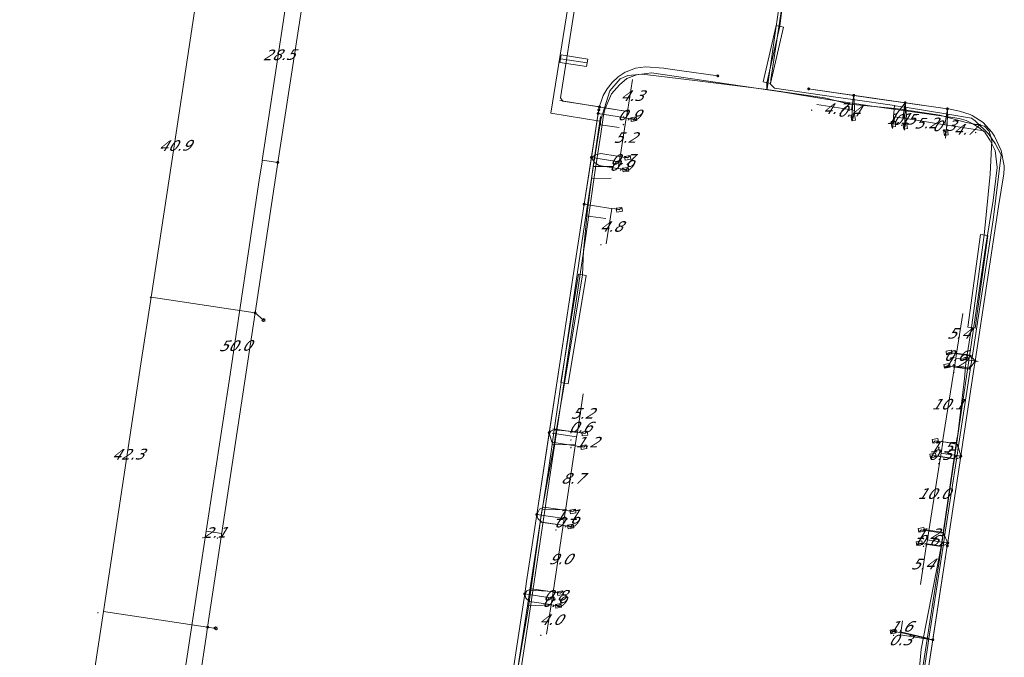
# Model space of a CAD drawing. Header units: metres. Extents: x 124576 to 133557, y 395865 to 402386.
# Tile 142 of 256: x 126288 to 126419, y 399708 to 399793. Entities that reach past the tile are written whole.
import ezdxf
from ezdxf.enums import TextEntityAlignment as Align

# ---------------------------------------------------------------- set-up
doc = ezdxf.new("R2010")
doc.units = ezdxf.units.M
doc.header["$MEASUREMENT"] = 0
for name, color, linetype, lineweight, true_color in [('LG_Datatransport', 3, 'Continuous', 13, 0x00ff00), ('LG_Datatransport_Reggefiber_Operator_BV', 3, 'Continuous', 13, 0x00ff00), ('LG_Datatransport_Ziggo_BV', 3, 'Continuous', 13, 0x00ff00), ('LG_Laag_Spanning_Enexis_Netbeheer_BV', 7, 'Continuous', 13, 0x960000), ('LG_unet-4_Brabant_Water', 5, 'Continuous', 13, 0x0000ff)]:
    doc.layers.add(name, color=color, linetype=linetype, lineweight=lineweight, true_color=true_color)
for name, color, linetype, lineweight in [('LG_Laag_Spanning_P_Enexis_Netbeheer_BV', 7, 'Continuous', 0), ('MV_Laag_Spanning', 7, 'Continuous', 0), ('MV_Laag_Spanning_lijn', 7, 'Continuous', 0), ('MV_Laag_Spanning_pijl', 7, 'Continuous', 0)]:
    doc.layers.add(name, color=color, linetype=linetype, lineweight=lineweight)
doc.styles.add('Klic_Annotatie', font='verdanai.ttf', dxfattribs={"oblique": 20, "height": 1.4})

# ---------------------------------------------------------------- blocks, each defined once
blk = doc.blocks.new('Mof')
at = {"layer": 'LG_Laag_Spanning_P_Enexis_Netbeheer_BV'}
h = blk.add_hatch(color=256, dxfattribs=at)
edge = h.paths.add_edge_path()
edge.add_arc((0, 0), 2, 0, 360)
blk = doc.blocks.new('DeliveryPoint')
at = {"layer": 'LG_Laag_Spanning_P_Enexis_Netbeheer_BV', "flags": 128}
blk.add_lwpolyline([(-3.7, -2.5), (3.8, -2.5), (3.8, 2.5), (-3.7, 2.5), (-3.7, -2.5)], close=True, dxfattribs=at)
blk.add_lwpolyline([(-3.7, 2.5), (-3.7, 2.2), (0, 0), (3.8, 2.2)], dxfattribs=at)
blk = doc.blocks.new('Streetlight')
at = {"layer": 'LG_Laag_Spanning_P_Enexis_Netbeheer_BV'}
for p, q in [((-1.8, 1.8), (-1.1, 1.1)), ((0, 2.5), (0, 1.5)), ((1.8, 1.8), (1.1, 1.1)), ((-1.1, -1.1), (-1.8, -1.8)), ((0, -1.5), (0, -2.5)), ((1.1, -1.1), (1.8, -1.8))]:
    blk.add_line(p, q, dxfattribs=at)
at = {"layer": 'LG_Laag_Spanning_P_Enexis_Netbeheer_BV', "flags": 128}
for points in [[(-2.5, 0), (-1.5, 0)], [(1.5, 0), (2.5, 0)]]:
    blk.add_lwpolyline(points, dxfattribs=at)
at = {"layer": 'LG_Laag_Spanning_P_Enexis_Netbeheer_BV'}
blk.add_circle((0, 0), 1.5, dxfattribs=at)
blk = doc.blocks.new('m_pijl')
at = {"layer": 'MV_Laag_Spanning_pijl'}
blk.add_hatch(color=7, dxfattribs=at).paths.add_polyline_path([(-1, -0.3), (-1, 0), (-1, 0.3), (0, 0)])
at = {"layer": 'MV_Laag_Spanning_pijl', "flags": 128}
blk.add_lwpolyline([(-1, 0), (-1, 0.3), (0, 0), (-1, -0.3), (-1, 0)], close=True, dxfattribs=at)

msp = doc.modelspace()

# ---------------------------------------------------------------- linework, layer by layer
at = {"layer": 'LG_Datatransport', "flags": 128}
msp.add_lwpolyline([(126363.26, 399787.8), (126359.71, 399788.34), (126359.56, 399787.35), (126363.11, 399786.81), (126363.26, 399787.8)], dxfattribs=at)
at = {"layer": 'LG_Datatransport_Reggefiber_Operator_BV'}
for p, q in [((126386.61, 399784.75), (126388.35, 399792.27)), ((126387.59, 399784.53), (126389.32, 399792.05)), ((126388.35, 399792.27), (126389.32, 399792.05)), ((126386.61, 399784.75), (126387.59, 399784.53)), ((126387.13, 399783.76), (126394.81, 399782.65)), ((126394.81, 399782.65), (126398.12, 399781.77)), ((126398.12, 399781.77), (126404.22, 399781.19)), ((126404.22, 399781.19), (126404.87, 399781.1)), ((126404.87, 399781.1), (126410.15, 399780.34)), ((126364.12, 399774.18), (126365.02, 399779.75)), ((126363.85, 399772.48), (126364.12, 399774.18)), ((126363.19, 399767.33), (126363.85, 399772.48)), ((126413.87, 399752.11), (126415.57, 399764.42)), ((126414.87, 399751.97), (126416.56, 399764.28)), ((126415.57, 399764.42), (126416.56, 399764.28)), ((126359.67, 399744.74), (126362.04, 399759.15)), ((126360.66, 399744.57), (126363.03, 399758.99)), ((126362.04, 399759.15), (126363.03, 399758.99)), ((126413.87, 399752.11), (126414.87, 399751.97)), ((126413.42, 399745.28), (126413.63, 399747.3)), ((126412.55, 399737.8), (126413.42, 399745.28)), ((126359.67, 399744.74), (126360.66, 399744.57)), ((126412.44, 399737.16), (126412.55, 399737.8)), ((126357.07, 399727.1), (126358.66, 399735.76)), ((126356.77, 399725.07), (126357.07, 399727.1)), ((126355.49, 399715.78), (126356.77, 399725.07)), ((126355.27, 399714.29), (126355.49, 399715.78))]:
    msp.add_line(p, q, dxfattribs=at)
at = {"layer": 'LG_Datatransport_Reggefiber_Operator_BV', "flags": 128}
for points in [[(126387.13, 399783.76), (126387.1, 399784.64), (126388.83, 399792.16), (126389.42, 399796.9)], [(126365.02, 399779.75), (126366.21, 399783.57), (126367.58, 399785.14), (126368.58, 399785.61), (126370.49, 399785.8), (126377.51, 399784.92), (126387.13, 399783.76)], [(126412.44, 399737.16), (126412.55, 399737.8), (126413.42, 399745.28), (126413.63, 399747.3), (126414.37, 399752.04), (126416.06, 399764.35), (126416.84, 399772.45), (126417.1, 399776.96), (126416.72, 399778.19), (126416.11, 399778.84), (126413.68, 399779.34), (126410.15, 399780.34), (126404.87, 399781.1), (126404.22, 399781.19), (126398.12, 399781.77), (126394.81, 399782.65)], [(126413.63, 399747.3), (126414.37, 399752.04), (126416.06, 399764.35), (126416.84, 399772.45), (126417.1, 399776.96), (126416.72, 399778.19), (126416.11, 399778.84), (126413.68, 399779.34), (126410.15, 399780.34)], [(126358.92, 399737.44), (126360.16, 399744.65), (126362.54, 399759.07), (126362.68, 399762.27), (126363.19, 399767.33)], [(126358.66, 399735.76), (126358.86, 399737.11), (126358.92, 399737.44)], [(126400.69, 399660.45), (126403.21, 399674.14), (126405.34, 399689.33), (126406.66, 399697.91), (126407.66, 399709.2), (126410.33, 399722.89), (126412.44, 399737.16), (126412.55, 399737.8)], [(126348.96, 399669.36), (126349.49, 399679.02), (126350.75, 399685.29), (126353.38, 399703.31), (126355.27, 399714.29)]]:
    msp.add_lwpolyline(points, dxfattribs=at)
at = {"layer": 'LG_Datatransport_Ziggo_BV'}
for p, q in [((126387.15, 399783.81), (126388.85, 399795.53)), ((126359.64, 399787.84), (126363.19, 399787.3)), ((126387.14, 399783.74), (126387.15, 399783.81)), ((126400.85, 399781.58), (126395.24, 399782.41)), ((126405.57, 399780.91), (126400.85, 399781.58)), ((126411.26, 399780.11), (126405.57, 399780.91)), ((126364.98, 399777.84), (126364.22, 399772.68)), ((126364.22, 399772.68), (126362.98, 399764.2)), ((126362.98, 399764.2), (126359.49, 399740.69)), ((126359.49, 399740.69), (126358.45, 399733.69)), ((126358.45, 399733.69), (126357.38, 399726.51)), ((126357.38, 399726.51), (126356.31, 399719.4)), ((126356.31, 399719.4), (126355.23, 399712.18)), ((126355.23, 399712.18), (126348.69, 399669.58))]:
    msp.add_line(p, q, dxfattribs=at)
at = {"layer": 'LG_Datatransport_Ziggo_BV', "flags": 128}
for points in [[(126395.24, 399782.41), (126389.33, 399783.38), (126371.75, 399785.94), (126369.74, 399785.68), (126368.46, 399785.19), (126367.47, 399784.38), (126367.11, 399783.95)], [(126367.11, 399783.95), (126366.44, 399783.16), (126365.56, 399781.23), (126365.35, 399780.32), (126364.98, 399777.84)], [(126416.27, 399777.85), (126416.14, 399778.05), (126415.36, 399778.69), (126414.57, 399779.18), (126413.67, 399779.6), (126412.72, 399779.9), (126411.26, 399780.11)], [(126400.46, 399657.87), (126402.14, 399669.59), (126410.18, 399721.72), (126416.27, 399763.01), (126417.25, 399768.94), (126417.79, 399773.37), (126417.51, 399775.61), (126416.87, 399776.97), (126416.27, 399777.85)]]:
    msp.add_lwpolyline(points, dxfattribs=at)
at = {"layer": 'LG_Laag_Spanning_Enexis_Netbeheer_BV'}
for p, q in [((126318.95, 399753.99), (126320.07, 399753.04)), ((126312.63, 399712.15), (126313.72, 399711.99))]:
    msp.add_line(p, q, dxfattribs=at)
at = {"layer": 'LG_Laag_Spanning_Enexis_Netbeheer_BV', "flags": 128}
for points in [[(126333.82, 399851.54), (126331.48, 399836.12), (126327.11, 399807.36), (126325.11, 399794.4), (126321.97, 399774.03)], [(126333.82, 399851.54), (126331.48, 399836.12), (126327.11, 399807.36), (126325.11, 399794.4), (126321.97, 399774.03)], [(126364.82, 399781.42), (126359.94, 399782.19), (126359.61, 399782.65), (126361.72, 399795.88), (126361.44, 399796.49), (126360.49, 399797.09)], [(126352.99, 399704.37), (126354.86, 399716.59), (126355.1, 399718.21), (126356.47, 399727.16), (126358.12, 399738.04), (126358.82, 399742.66), (126359.48, 399747), (126361.36, 399759.24), (126362.78, 399768.47), (126363.74, 399774.7), (126364.59, 399780.27), (126364.64, 399780.55), (126364.73, 399781.02), (126364.82, 399781.42), (126364.92, 399781.77), (126364.99, 399782.03), (126365.33, 399782.96), (126365.83, 399783.83), (126366.49, 399784.67), (126366.5, 399784.68), (126367.31, 399785.44), (126368.24, 399786.04), (126368.36, 399786.1), (126369.61, 399786.58), (126370.94, 399786.74), (126373.38, 399786.56), (126373.93, 399786.49), (126375.48, 399786.27), (126380.58, 399785.55)], [(126364.73, 399781.02), (126364.82, 399781.42), (126364.92, 399781.77), (126364.99, 399782.03), (126365.33, 399782.96), (126365.83, 399783.83), (126366.49, 399784.67), (126366.5, 399784.68), (126367.31, 399785.44), (126368.24, 399786.04), (126368.36, 399786.1), (126369.61, 399786.58), (126370.94, 399786.74), (126373.38, 399786.56), (126373.93, 399786.49), (126375.48, 399786.27), (126380.58, 399785.55)], [(126364.73, 399781.02), (126364.82, 399781.42), (126364.92, 399781.77), (126364.99, 399782.03), (126365.33, 399782.96), (126365.83, 399783.83), (126366.49, 399784.67), (126366.5, 399784.68), (126367.31, 399785.44), (126368.24, 399786.04), (126368.36, 399786.1), (126369.61, 399786.58), (126370.94, 399786.74), (126373.38, 399786.56), (126373.93, 399786.49), (126375.48, 399786.27), (126380.58, 399785.55)], [(126407.91, 399701.83), (126409.23, 399710.47), (126411.15, 399722.98), (126411.21, 399723.35), (126411.31, 399724.05), (126412.95, 399734.92), (126413.1, 399735.91), (126414.74, 399746.79), (126414.85, 399747.58), (126417.95, 399768.14), (126418.7, 399772.51), (126418.74, 399773.28), (126418.72, 399773.59), (126418.32, 399775.64), (126417.42, 399777.52), (126417.08, 399778.05), (126415.94, 399779.35), (126414.47, 399780.27), (126414.18, 399780.39), (126412.78, 399780.86), (126411.32, 399781.15), (126411.17, 399781.17), (126405.54, 399781.98), (126405.54, 399781.98), (126402.09, 399782.47), (126398.69, 399782.96), (126392.68, 399783.82), (126411.17, 399781.17), (126405.54, 399781.98), (126405.54, 399781.98), (126402.09, 399782.47), (126398.69, 399782.96), (126392.68, 399783.82), (126411.17, 399781.17), (126405.54, 399781.98), (126405.54, 399781.98), (126402.09, 399782.47), (126398.69, 399782.96), (126392.68, 399783.82), (126411.17, 399781.17), (126405.54, 399781.98), (126405.54, 399781.98), (126402.09, 399782.47), (126398.69, 399782.96), (126392.68, 399783.82)], [(126407.91, 399701.83), (126409.23, 399710.47), (126411.15, 399722.98), (126411.21, 399723.35), (126411.31, 399724.05), (126412.95, 399734.92), (126413.1, 399735.91), (126414.74, 399746.79), (126414.85, 399747.58), (126417.95, 399768.14), (126418.7, 399772.51), (126418.74, 399773.28), (126418.72, 399773.59), (126418.32, 399775.64), (126417.42, 399777.52), (126417.08, 399778.05), (126415.94, 399779.35), (126414.47, 399780.27), (126414.18, 399780.39), (126412.78, 399780.86), (126411.32, 399781.15), (126411.17, 399781.17), (126405.54, 399781.98), (126405.54, 399781.98), (126402.09, 399782.47), (126398.69, 399782.96), (126392.68, 399783.82), (126411.17, 399781.17), (126405.54, 399781.98), (126405.54, 399781.98), (126402.09, 399782.47), (126398.69, 399782.96), (126392.68, 399783.82), (126411.17, 399781.17), (126405.54, 399781.98), (126405.54, 399781.98), (126402.09, 399782.47), (126398.69, 399782.96), (126392.68, 399783.82), (126411.17, 399781.17), (126405.54, 399781.98), (126405.54, 399781.98), (126402.09, 399782.47), (126398.69, 399782.96), (126392.68, 399783.82), (126411.17, 399781.17), (126405.54, 399781.98), (126405.54, 399781.98), (126402.09, 399782.47), (126398.69, 399782.96), (126392.68, 399783.82), (126411.17, 399781.17), (126405.54, 399781.98), (126405.54, 399781.98), (126402.09, 399782.47), (126398.69, 399782.96), (126392.68, 399783.82), (126411.17, 399781.17), (126405.54, 399781.98), (126405.54, 399781.98), (126402.09, 399782.47), (126398.69, 399782.96), (126392.68, 399783.82), (126411.17, 399781.17), (126405.54, 399781.98), (126405.54, 399781.98), (126402.09, 399782.47), (126398.69, 399782.96), (126392.68, 399783.82), (126411.17, 399781.17), (126405.54, 399781.98), (126405.54, 399781.98), (126402.09, 399782.47), (126398.69, 399782.96), (126392.68, 399783.82), (126411.17, 399781.17), (126405.54, 399781.98), (126405.54, 399781.98), (126402.09, 399782.47), (126398.69, 399782.96), (126392.68, 399783.82), (126411.17, 399781.17), (126405.54, 399781.98), (126405.54, 399781.98), (126402.09, 399782.47), (126398.69, 399782.96), (126392.68, 399783.82), (126411.17, 399781.17), (126405.54, 399781.98), (126405.54, 399781.98), (126402.09, 399782.47), (126398.69, 399782.96), (126392.68, 399783.82)], [(126411.15, 399722.98), (126411.21, 399723.35), (126411.31, 399724.05), (126412.95, 399734.92), (126413.1, 399735.91), (126414.74, 399746.79), (126414.85, 399747.58), (126417.95, 399768.14), (126418.7, 399772.51), (126418.74, 399773.28), (126418.72, 399773.59), (126418.32, 399775.64), (126417.42, 399777.52), (126417.08, 399778.05), (126415.94, 399779.35), (126414.47, 399780.27), (126414.18, 399780.39), (126412.78, 399780.86), (126411.32, 399781.15), (126411.17, 399781.17), (126405.54, 399781.98), (126405.54, 399781.98), (126402.09, 399782.47), (126398.69, 399782.96), (126392.68, 399783.82), (126411.17, 399781.17), (126405.54, 399781.98), (126405.54, 399781.98), (126402.09, 399782.47), (126398.69, 399782.96), (126392.68, 399783.82), (126411.17, 399781.17), (126405.54, 399781.98), (126405.54, 399781.98), (126402.09, 399782.47), (126398.69, 399782.96), (126392.68, 399783.82), (126411.17, 399781.17), (126405.54, 399781.98), (126405.54, 399781.98), (126402.09, 399782.47), (126398.69, 399782.96), (126392.68, 399783.82), (126411.17, 399781.17), (126405.54, 399781.98), (126405.54, 399781.98), (126402.09, 399782.47), (126398.69, 399782.96), (126392.68, 399783.82), (126411.17, 399781.17), (126405.54, 399781.98), (126405.54, 399781.98), (126402.09, 399782.47), (126398.69, 399782.96), (126392.68, 399783.82), (126411.17, 399781.17), (126405.54, 399781.98), (126405.54, 399781.98), (126402.09, 399782.47), (126398.69, 399782.96), (126392.68, 399783.82), (126411.17, 399781.17), (126405.54, 399781.98), (126405.54, 399781.98), (126402.09, 399782.47), (126398.69, 399782.96), (126392.68, 399783.82), (126411.17, 399781.17), (126405.54, 399781.98), (126405.54, 399781.98), (126402.09, 399782.47), (126398.69, 399782.96), (126392.68, 399783.82), (126411.17, 399781.17), (126405.54, 399781.98), (126405.54, 399781.98), (126402.09, 399782.47), (126398.69, 399782.96), (126392.68, 399783.82), (126411.17, 399781.17), (126405.54, 399781.98), (126405.54, 399781.98), (126402.09, 399782.47), (126398.69, 399782.96), (126392.68, 399783.82), (126411.17, 399781.17), (126405.54, 399781.98), (126405.54, 399781.98), (126402.09, 399782.47), (126398.69, 399782.96), (126392.68, 399783.82), (126411.17, 399781.17), (126405.54, 399781.98), (126405.54, 399781.98), (126402.09, 399782.47), (126398.69, 399782.96), (126392.68, 399783.82)], [(126398.69, 399782.96), (126398.79, 399781.36), (126398.78, 399780.96), (126398.72, 399780.57), (126398.62, 399779.98)], [(126405.54, 399781.98), (126404.35, 399780.43), (126404.05, 399779.72), (126403.96, 399779.13)], [(126405.54, 399781.98), (126405.7, 399780.26), (126405.69, 399779.86), (126405.63, 399779.47), (126405.53, 399778.88)], [(126347.63, 399668.04), (126347.69, 399668.5), (126347.85, 399670.17), (126347.98, 399671.6), (126348.16, 399673.03), (126352.99, 399704.37), (126354.86, 399716.59), (126355.1, 399718.21), (126356.47, 399727.16), (126358.12, 399738.04), (126358.82, 399742.66), (126359.48, 399747), (126361.36, 399759.24), (126362.78, 399768.47), (126363.74, 399774.7), (126364.59, 399780.27), (126364.64, 399780.55), (126364.73, 399781.02)], [(126352.99, 399704.37), (126354.86, 399716.59), (126355.1, 399718.21), (126356.47, 399727.16), (126358.12, 399738.04), (126358.82, 399742.66), (126359.48, 399747), (126356.47, 399727.16), (126358.12, 399738.04), (126358.82, 399742.66), (126359.48, 399747), (126361.36, 399759.24), (126362.78, 399768.47), (126363.74, 399774.7), (126364.59, 399780.27), (126362.78, 399768.47), (126363.74, 399774.7), (126364.59, 399780.27), (126364.64, 399780.55), (126364.73, 399781.02)], [(126364.64, 399780.55), (126368, 399780), (126368.79, 399779.87), (126369.38, 399779.78)], [(126411.17, 399781.17), (126411.15, 399779.4), (126411.12, 399779), (126411.06, 399778.6), (126410.97, 399778.01)], [(126363.74, 399774.7), (126364.28, 399775.05), (126365.01, 399775.21), (126367.18, 399774.86), (126367.97, 399774.74), (126368.56, 399774.64)], [(126321.97, 399774.03), (126318.95, 399753.99), (126312.63, 399712.15), (126312.44, 399710.87), (126306.35, 399670.62), (126303.14, 399649.35), (126300.12, 399629.28), (126295.56, 399598.85), (126293.83, 399587.45), (126290.92, 399568.24), (126288.18, 399551.18), (126287.99, 399550.86), (126287.63, 399550.76), (126287.59, 399550.76)], [(126321.97, 399774.03), (126318.95, 399753.99), (126312.63, 399712.15), (126312.44, 399710.87), (126306.35, 399670.62), (126303.14, 399649.35), (126300.12, 399629.28)], [(126363.74, 399774.7), (126364.15, 399774.03), (126364.76, 399773.63), (126366.93, 399773.28), (126367.72, 399773.16), (126368.31, 399773.06)], [(126362.78, 399768.47), (126366.08, 399767.95), (126366.87, 399767.83), (126367.46, 399767.73)], [(126414.85, 399747.58), (126414.59, 399747.94), (126413.96, 399748.33), (126412.77, 399748.51), (126411.99, 399748.64), (126411.39, 399748.73)], [(126414.85, 399747.58), (126414.08, 399746.49), (126413.72, 399746.54), (126412.5, 399746.73), (126411.71, 399746.86), (126411.11, 399746.95)], [(126358.12, 399738.04), (126358.37, 399738.3), (126358.97, 399738.52), (126361.48, 399738.13), (126362.27, 399738.01), (126362.86, 399737.92)], [(126358.12, 399738.04), (126358.48, 399736.77), (126361.6, 399736.29), (126362.72, 399736.12)], [(126412.95, 399734.92), (126412.52, 399736.51), (126412.12, 399736.57), (126410.93, 399736.76), (126410.14, 399736.88), (126409.55, 399736.97)], [(126412.95, 399734.92), (126412.77, 399734.69), (126412.32, 399734.51), (126410.62, 399734.78), (126409.84, 399734.9), (126409.24, 399735)], [(126356.47, 399727.16), (126356.83, 399727.84), (126357.42, 399728.13), (126359.89, 399727.75), (126360.68, 399727.63), (126361.27, 399727.54)], [(126356.47, 399727.16), (126356.62, 399726.6), (126357.12, 399726.15), (126359.59, 399725.78), (126360.38, 399725.66), (126360.97, 399725.56)], [(126411.21, 399723.35), (126410.66, 399724.66), (126410.26, 399724.72), (126409.08, 399724.9), (126408.29, 399725.03), (126407.7, 399725.12)], [(126407.91, 399701.83), (126409.23, 399710.47), (126411.15, 399722.98), (126402.76, 399668.2)], [(126407.91, 399701.83), (126409.23, 399710.47), (126411.15, 399722.98), (126402.76, 399668.2)], [(126407.91, 399701.83), (126409.23, 399710.47), (126411.15, 399722.98), (126402.76, 399668.2)], [(126407.91, 399701.83), (126409.23, 399710.47), (126411.15, 399722.98), (126402.76, 399668.2)], [(126407.91, 399701.83), (126409.23, 399710.47), (126411.15, 399722.98), (126402.76, 399668.2)], [(126407.91, 399701.83), (126409.23, 399710.47), (126411.15, 399722.98), (126402.76, 399668.2)], [(126407.91, 399701.83), (126409.23, 399710.47), (126411.15, 399722.98), (126402.76, 399668.2)], [(126411.21, 399723.35), (126410.73, 399723.08), (126409.99, 399722.94), (126408.8, 399723.12), (126408.01, 399723.25), (126407.42, 399723.34)], [(126407.91, 399701.83), (126409.23, 399710.47), (126411.15, 399722.98)], [(126407.91, 399701.83), (126409.23, 399710.47), (126411.15, 399722.98)], [(126354.86, 399716.59), (126355.14, 399716.99), (126355.76, 399717.26), (126358.23, 399716.88), (126359.02, 399716.76), (126359.61, 399716.67)], [(126354.86, 399716.59), (126355.01, 399716.02), (126355.5, 399715.58), (126357.97, 399715.2), (126358.76, 399715.08), (126359.35, 399714.99)], [(126409.23, 399710.47), (126405.33, 399711.34), (126404.54, 399711.49), (126403.95, 399711.58)]]:
    msp.add_lwpolyline(points, dxfattribs=at)
at = {"layer": 'LG_unet-4_Brabant_Water'}
for p, q in [((126398.55, 399782.41), (126398.42, 399779.59)), ((126404.13, 399781.59), (126403.86, 399778.56)), ((126405.46, 399778.34), (126405.53, 399781.37)), ((126411.23, 399780.45), (126410.93, 399777.28)), ((126366.63, 399773.49), (126363.97, 399773.49)), ((126366.37, 399771.95), (126363.74, 399771.89)), ((126363, 399766.92), (126365.66, 399766.58)), ((126361.82, 399738.16), (126358.8, 399738.42)), ((126361.5, 399736.41), (126358.51, 399736.46)), ((126360.25, 399727.8), (126357.19, 399727.77)), ((126359.91, 399725.75), (126356.93, 399726.12)), ((126358.61, 399716.88), (126355.53, 399717.06)), ((126358.39, 399715.12), (126355.21, 399715.01)), ((126404.92, 399711.53), (126408.7, 399710.64))]:
    msp.add_line(p, q, dxfattribs=at)
at = {"layer": 'LG_unet-4_Brabant_Water', "flags": 128}
for points in [[(126404.22, 399781.58), (126404.13, 399781.59), (126398.55, 399782.41), (126396.3, 399782.74), (126388.14, 399783.92), (126387.59, 399784.44), (126387.66, 399785.07), (126398.42, 399855.89)], [(126364.87, 399779.53), (126358.35, 399780.57), (126360.84, 399796.07), (126359.56, 399796.27)], [(126407.39, 399702.01), (126408.7, 399710.59), (126408.7, 399710.64), (126410.68, 399723.49), (126410.79, 399724.24), (126412.45, 399735.04), (126412.6, 399736.02), (126414.29, 399747), (126414.4, 399747.74), (126415.75, 399756.54), (126417.28, 399766.38), (126418.34, 399775.02), (126417.53, 399776.56), (126416.63, 399777.85), (126414.87, 399779.57), (126414.36, 399779.94), (126411.23, 399780.45), (126405.53, 399781.37), (126404.22, 399781.58)], [(126364.96, 399780.14), (126364.87, 399779.53), (126363.97, 399773.49), (126363.74, 399771.89), (126363, 399766.92), (126358.8, 399738.42), (126358.51, 399736.46), (126357.97, 399732.8), (126357.19, 399727.77), (126356.93, 399726.12), (126355.53, 399717.06), (126355.21, 399715.01), (126348.13, 399669.36)], [(126367.45, 399778.66), (126364.95, 399779.05), (126364.96, 399780.14)], [(126412.11, 399748.66), (126412.35, 399748.62), (126414.33, 399748.3), (126414.4, 399747.74)], [(126411.85, 399746.97), (126412.03, 399746.94), (126414.01, 399746.62), (126414.29, 399747)], [(126410.31, 399736.9), (126410.43, 399736.88), (126412.41, 399736.56), (126412.6, 399736.02)], [(126410, 399734.92), (126410.26, 399734.88), (126412.01, 399734.6), (126412.45, 399735.04)], [(126408.49, 399725.09), (126408.66, 399725.06), (126410.63, 399724.75), (126410.79, 399724.24)], [(126408.22, 399723.28), (126410.09, 399722.99), (126410.68, 399723.49)]]:
    msp.add_lwpolyline(points, dxfattribs=at)
at = {"layer": 'MV_Laag_Spanning_lijn'}
for p, q in [((126398.38, 399781.03), (126398.69, 399782.96)), ((126368.53, 399780.83), (126359.55, 399782.26)), ((126405.22, 399779.94), (126405.54, 399781.98)), ((126368.53, 399780.83), (126365.77, 399781.27)), ((126410.83, 399779.04), (126411.17, 399781.17)), ((126321.97, 399774.03), (126319.92, 399774.35)), ((126367.46, 399774.1), (126363.74, 399774.7)), ((126367.46, 399774.1), (126363.74, 399774.7)), ((126305.09, 399756.07), (126318.95, 399753.99)), ((126412.29, 399747.98), (126415.25, 399747.52)), ((126412.38, 399748.57), (126414.36, 399748.27)), ((126361.87, 399738.07), (126358.61, 399738.57)), ((126361.78, 399737.48), (126358.52, 399737.98)), ((126410.31, 399735.33), (126412.95, 399734.92)), ((126360.12, 399726.6), (126356.47, 399727.16)), ((126408.4, 399723.19), (126410.38, 399722.88)), ((126408.5, 399723.78), (126411.26, 399723.35)), ((126358.5, 399716.03), (126354.86, 399716.59)), ((126298.75, 399714.25), (126312.63, 399712.15)), ((126404.9, 399711.13), (126409.15, 399710.48))]:
    msp.add_line(p, q, dxfattribs=at)
at = {"layer": 'MV_Laag_Spanning_pijl'}
for p, q in [((126319.91, 399774.29), (126324.18, 399802.43)), ((126369.21, 399785.07), (126368.53, 399780.83)), ((126398.38, 399781.03), (126393.79, 399781.76)), ((126368.53, 399780.83), (126368.39, 399779.93)), ((126398.78, 399780.96), (126398.38, 399781.03)), ((126368.39, 399779.94), (126367.57, 399774.8)), ((126368.39, 399779.93), (126367.57, 399774.8)), ((126405.22, 399779.94), (126404.16, 399780.11)), ((126405.69, 399779.87), (126405.22, 399779.94)), ((126410.83, 399779.04), (126405.69, 399779.87)), ((126410.83, 399779.04), (126411.12, 399779)), ((126411.12, 399779), (126415.76, 399778.26)), ((126367.46, 399774.1), (126367.32, 399773.22)), ((126367.57, 399774.8), (126367.46, 399774.1)), ((126367.57, 399774.8), (126367.46, 399774.11)), ((126366.47, 399767.89), (126365.72, 399763.17)), ((126413.21, 399753.91), (126412.38, 399748.57)), ((126412.29, 399747.98), (126412.1, 399746.8)), ((126412.38, 399748.57), (126412.29, 399747.98)), ((126412.1, 399746.8), (126410.53, 399736.82)), ((126362.66, 399743.21), (126361.87, 399738.07)), ((126361.78, 399737.48), (126361.6, 399736.29)), ((126361.87, 399738.07), (126361.78, 399737.48)), ((126361.6, 399736.29), (126360.29, 399727.69)), ((126410.31, 399735.33), (126410.54, 399736.82)), ((126408.68, 399724.96), (126410.23, 399734.84)), ((126410.23, 399734.84), (126410.31, 399735.33)), ((126360.12, 399726.6), (126359.99, 399725.72)), ((126360.29, 399727.69), (126360.12, 399726.6)), ((126359.99, 399725.72), (126358.65, 399716.82)), ((126312.45, 399724.91), (126314.51, 399724.6)), ((126408.5, 399723.78), (126408.68, 399724.96)), ((126407.57, 399717.85), (126408.4, 399723.19)), ((126408.4, 399723.19), (126408.5, 399723.78)), ((126358.5, 399716.03), (126358.37, 399715.14)), ((126358.65, 399716.82), (126358.53, 399716.02)), ((126358.37, 399715.14), (126357.77, 399711.22)), ((126405.18, 399713.01), (126404.94, 399711.43)), ((126404.94, 399711.43), (126404.9, 399711.13))]:
    msp.add_line(p, q, dxfattribs=at)
at = {"layer": 'MV_Laag_Spanning_pijl', "flags": 128}
for points in [[(126311.22, 399796.51), (126307.86, 399774.17), (126305.09, 399756.07)], [(126319.92, 399774.35), (126319.55, 399771.96), (126315.49, 399744.89), (126312.45, 399724.91)], [(126305.09, 399756.07), (126303.74, 399747.19), (126299.83, 399721.31), (126298.75, 399714.25)], [(126312.45, 399724.91), (126311.52, 399718.81), (126307.36, 399691.66), (126304.96, 399675.47)], [(126298.75, 399714.25), (126295.6, 399693.62), (126292.45, 399672.72)]]:
    msp.add_lwpolyline(points, dxfattribs=at)

# ---------------------------------------------------------------- block references
at = {"layer": 'LG_Laag_Spanning_P_Enexis_Netbeheer_BV', "xscale": 0.1, "yscale": 0.1, "zscale": 0.1}
for p in [(126380.58, 399785.55), (126380.58, 399785.55), (126392.68, 399783.82), (126392.68, 399783.82), (126405.54, 399781.98), (126364.64, 399780.55), (126363.74, 399774.7), (126363.74, 399774.7), (126362.78, 399768.47), (126318.95, 399753.99), (126414.85, 399747.58), (126358.12, 399738.04), (126412.95, 399734.92), (126356.47, 399727.16), (126356.47, 399727.16), (126411.21, 399723.35), (126354.86, 399716.59), (126354.86, 399716.59), (126312.63, 399712.15), (126409.23, 399710.47)]:
    msp.add_blockref('Mof', p, dxfattribs=at)
for name, p, rotation in [('Mof', (126398.69, 399782.96), 7.999999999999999), ('Mof', (126364.82, 399781.42), 284), ('Mof', (126405.54, 399781.98), 7.999999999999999), ('Mof', (126364.73, 399781.02), 359), ('DeliveryPoint', (126398.62, 399779.98), 99.00000000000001), ('Mof', (126411.17, 399781.17), 7.999999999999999), ('DeliveryPoint', (126369.38, 399779.78), 9), ('DeliveryPoint', (126403.96, 399779.13), 99.00000000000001), ('DeliveryPoint', (126405.53, 399778.88), 99.00000000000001), ('DeliveryPoint', (126410.97, 399778.01), 99.00000000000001), ('DeliveryPoint', (126368.56, 399774.64), 9), ('Mof', (126321.97, 399774.03), 359), ('DeliveryPoint', (126368.31, 399773.06), 9), ('DeliveryPoint', (126367.46, 399767.73), 9), ('Streetlight', (126320.07, 399753.04), 9), ('DeliveryPoint', (126411.39, 399748.73), 189), ('DeliveryPoint', (126411.11, 399746.95), 189), ('DeliveryPoint', (126362.86, 399737.92), 9), ('DeliveryPoint', (126409.55, 399736.97), 189), ('DeliveryPoint', (126362.72, 399736.12), 9), ('DeliveryPoint', (126409.24, 399735), 189), ('DeliveryPoint', (126361.27, 399727.54), 9), ('DeliveryPoint', (126360.97, 399725.56), 9), ('DeliveryPoint', (126407.7, 399725.12), 189), ('DeliveryPoint', (126407.42, 399723.34), 189), ('Mof', (126411.15, 399722.98), 359), ('DeliveryPoint', (126359.61, 399716.67), 9), ('DeliveryPoint', (126359.35, 399714.99), 9), ('Streetlight', (126313.72, 399711.99), 9), ('DeliveryPoint', (126403.95, 399711.58), 189)]:
    msp.add_blockref(name, p, dxfattribs=dict(at, rotation=rotation))
at = {"layer": 'MV_Laag_Spanning_pijl', "xscale": 0.1, "yscale": 0.1, "zscale": 0.1}
for p, rotation in [((126393, 399781), 170), ((126398, 399781), 170), ((126368, 399780), 261), ((126368, 399779), 261), ((126404, 399780), 170), ((126405, 399779), 170), ((126405, 399779), 170), ((126411, 399778), 351), ((126415, 399778), 351), ((126367, 399774), 261), ((126367, 399774), 261), ((126367, 399774), 261), ((126367, 399774), 261), ((126367, 399773), 261), ((126365, 399763), 261), ((126305, 399756), 262), ((126412, 399748), 262), ((126412, 399747), 262), ((126412, 399746), 262), ((126361, 399738), 262), ((126361, 399737), 262), ((126361, 399736), 262), ((126410, 399736), 81), ((126410, 399736), 262), ((126410, 399735), 81), ((126410, 399734), 81), ((126360, 399727), 262), ((126359, 399725), 262), ((126360, 399726), 262), ((126312, 399724), 262), ((126314, 399724), 351.9999999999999), ((126408, 399724), 81), ((126408, 399723), 81), ((126408, 399723), 81), ((126358, 399716), 262), ((126358, 399716), 262), ((126358, 399715), 262), ((126298, 399714), 262), ((126357, 399711), 262), ((126404, 399711), 262), ((126404, 399711), 262)]:
    msp.add_blockref('m_pijl', p, dxfattribs=dict(at, rotation=rotation))

# ---------------------------------------------------------------- texts
at = {"layer": 'MV_Laag_Spanning', "style": 'Klic_Annotatie', "oblique": 20}
for s, p in [('28.5', (126322.05, 399788.36)), ('4.7', (126396.05, 399781.19)), ('0.4', (126397.95, 399780.84)), ('1.1', (126404.48, 399779.86)), ('0.5', (126405.3, 399779.75)), ('5.2', (126408.23, 399779.26)), ('0.3', (126410.58, 399778.91)), ('4.7', (126413.41, 399778.43)), ('40.9', (126308.18, 399776.28)), ('50.0', (126316.2, 399749.63)), ('42.3', (126301.92, 399735.16)), ('2.1', (126313.48, 399724.75))]:
    msp.add_text(s, height=1.4, rotation=1, dxfattribs=at).set_placement(p, align=Align.MIDDLE_CENTER)
for s, p in [('4.3', (126369.07, 399782.92)), ('0.9', (126368.66, 399780.35)), ('5.2', (126368.18, 399777.34)), ('5.2', (126368.18, 399777.34)), ('0.7', (126367.72, 399774.42)), ('0.7', (126367.72, 399774.43)), ('0.9', (126367.59, 399773.63)), ('4.8', (126366.29, 399765.5)), ('5.4', (126412.6, 399751.27)), ('0.6', (126412.14, 399748.31)), ('1.2', (126412, 399747.42)), ('10.1', (126411.12, 399741.84)), ('5.2', (126362.46, 399740.61)), ('0.6', (126362.19, 399738.8)), ('1.2', (126363.09, 399736.78)), ('0.5', (126410.07, 399735.12)), ('1.5', (126410.23, 399736.11)), ('8.7', (126361.14, 399731.96)), ('10.0', (126409.26, 399729.93)), ('1.1', (126360.4, 399727.12)), ('0.9', (126360.25, 399726.13)), ('1.2', (126408.43, 399724.59)), ('0.6', (126408.34, 399723.72)), ('9.0', (126359.51, 399721.23)), ('5.4', (126407.79, 399720.55)), ('0.9', (126358.63, 399715.55)), ('0.8', (126358.79, 399716.39)), ('4.0', (126358.26, 399713.15)), ('1.6', (126404.86, 399712.25)), ('0.3', (126404.79, 399710.44))]:
    msp.add_text(s, height=1.4, dxfattribs=at).set_placement(p, align=Align.MIDDLE_CENTER)

doc.saveas('drawing.dxf')
